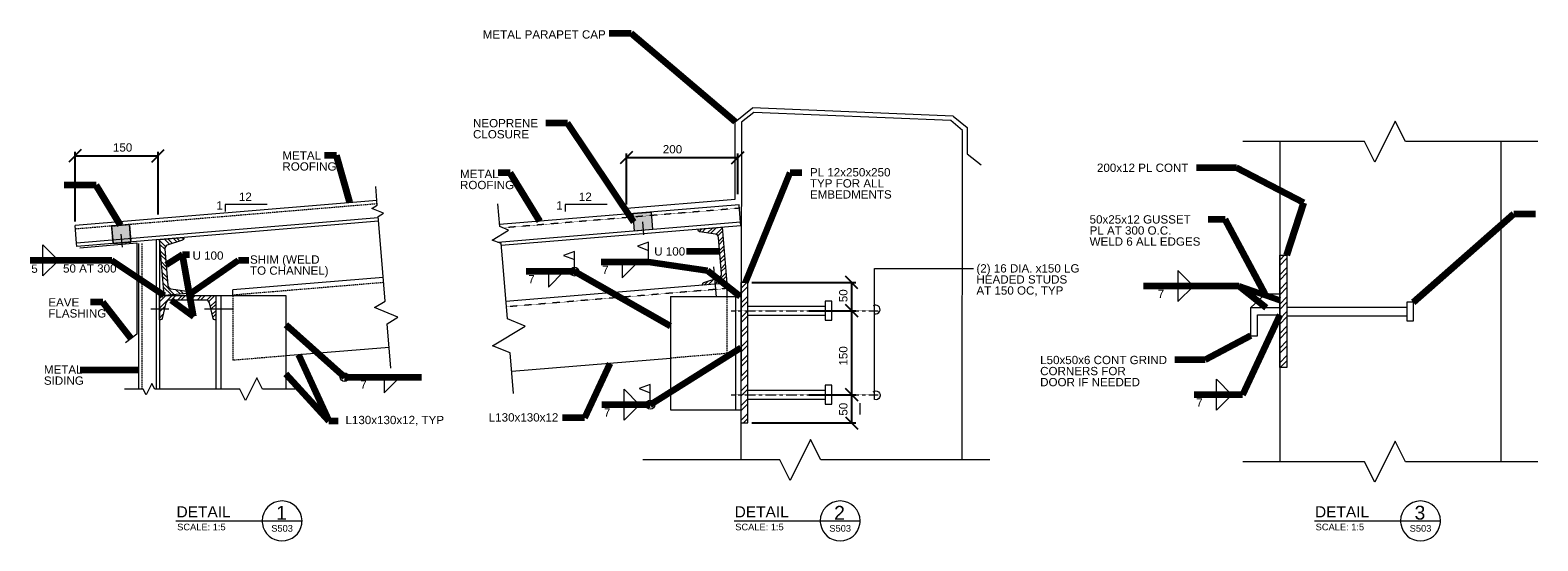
# Model space of a CAD drawing. Header units: millimetres. Extents: x -169224 to 703, y -306485 to 5405.
# Tile 5 of 7: x -4209 to -1484, y -2586 to -1663. Entities that reach past the tile are written whole.
import ezdxf

# ---------------------------------------------------------------- set-up
doc = ezdxf.new("R2010")
doc.units = ezdxf.units.MM
doc.header["$LTSCALE"] = 0.25
doc.header["$MEASUREMENT"] = 0
for name, pattern in [('CENTER', [2, 1.25, -0.25, 0.25, -0.25]), ('CENTER2', [1.125, 0.75, -0.125, 0.125, -0.125]), ('DGN3', [15.352176, 10.234784, -5.117392]), ('HIDDEN', [0.375, 0.25, -0.125]), ('HIDDEN2', [0.1875, 0.125, -0.0625])]:
    doc.linetypes.add(name, pattern=pattern)
doc.layers.get('Defpoints').update_dxf_attribs({"color": 5, "lineweight": 0})
for name, color, linetype, lineweight in [('G-ANN-TTLB', 7, 'Continuous', 0), ('G-ANNO-DIM', 1, 'Continuous', 0), ('G-ANNO-TEXT', 7, 'Continuous', 0), ('S-ANNO-CNTR', 1, 'CENTER2', 0), ('S-ANNO-DIMS', 2, 'Continuous', 0), ('S-DETL-CONC', 4, 'Continuous', 0), ('S-DETL-MBND', 1, 'Continuous', 0), ('S-DETL-MBND-HIDE', 1, 'HIDDEN2', 0), ('S-DETL-MBND2', 2, 'Continuous', 0), ('S-DETL-PATT', 1, 'Continuous', 0), ('S-DETL-STLS', 3, 'Continuous', 0), ('S-DETL-STLS5', 5, 'Continuous', 0), ('S-WALL-LOAD', 3, 'Continuous', 13)]:
    doc.layers.add(name, color=color, linetype=linetype, lineweight=lineweight)
doc.styles.add('1 10', font='arial.ttf', dxfattribs={"height": 30})
doc.styles.add('1 5', font='arial.ttf', dxfattribs={"height": 15})
doc.styles.get("Standard").update_dxf_attribs({"font": 'ARCHSTYL.shx', "width": 0.75, "height": 50.8})
doc.styles.add('Styleromans', font='romans.shx')
doc.styles.add('SUBTITLE 4.7625', font='romans.shx', dxfattribs={"width": 0.8, "height": 4762.5})
doc.dimstyles.new('1 5', dxfattribs={"dimtxt": 15, "dimasz": 22.5, "dimexe": 7.5, "dimexo": 7.5, "dimgap": 7.5, "dimtad": 1, "dimdec": 0, "dimlfac": 0.003281, "dimzin": 11, "dimdsep": 46, "dimlunit": 5, "dimtxsty": '1 5', "dimblk1": 'OBLIQUE', "dimblk2": 'OBLIQUE', "dimsah": 1, "dimcen": 0, "dimadec": 4, "dimazin": 3, "dimtfac": 1, "dimtdec": 0, "dimtix": 1, "dimtofl": 0, "dimtmove": 0, "dimatfit": 3, "dimfxl": 1, "dimtolj": 1, "dimtzin": 0, "dimarcsym": 0})
doc.dimstyles.get("Standard").update_dxf_attribs({"dimtxt": 3, "dimasz": 3, "dimexe": 1.58, "dimexo": 1.58, "dimgap": 1.58, "dimtad": 1, "dimzin": 3, "dimdsep": 46, "dimtxsty": 'Styleromans', "dimsah": 1, "dimcen": 0.09, "dimclrd": 256, "dimclre": 256, "dimclrt": 4, "dimazin": 0, "dimtfac": 1, "dimtmove": 0, "dimatfit": 3, "dimfxl": 1, "dimtolj": 1, "dimtzin": 0, "dimarcsym": 0})

# ---------------------------------------------------------------- blocks, each defined once
blk = doc.blocks.new('_Oblique')
at = {"color": 0, "linetype": 'ByBlock', "lineweight": -2}
blk.add_line((-0.5, -0.5), (0.5, 0.5), dxfattribs=at)
blk = doc.blocks.new('*D66')
at = {"layer": 'Defpoints', "color": 0, "linetype": 'Continuous', "lineweight": 0, "transparency": 16777216}
for p in [(-3978, -1890), (-4128, -2016.1), (-3978, -2003.4)]:
    blk.add_point(p, dxfattribs=at)
at = {"layer": 'G-ANNO-DIM', "color": 0, "linetype": 'Continuous', "lineweight": -2, "transparency": 16777216}
for p, q in [((-4128, -2008.6), (-4128, -1882.5)), ((-4128, -1890), (-3978, -1890)), ((-3978, -1995.9), (-3978, -1882.5))]:
    blk.add_line(p, q, dxfattribs=at)
at = {"layer": 'G-ANNO-DIM', "color": 0, "linetype": 'Continuous', "lineweight": -2, "transparency": 16777216, "xscale": 22.5, "yscale": 22.5, "zscale": 22.5, "rotation": 180}
blk.add_blockref('_Oblique', (-4128, -1890), dxfattribs=at)
at = {"layer": 'G-ANNO-DIM', "color": 0, "linetype": 'Continuous', "lineweight": -2, "transparency": 16777216, "xscale": 22.5, "yscale": 22.5, "zscale": 22.5}
blk.add_blockref('_Oblique', (-3978, -1890), dxfattribs=at)
at = {"layer": 'G-ANNO-DIM', "color": 0, "linetype": 'Continuous', "transparency": 16777216, "insert": (-4042.1, -1874.9), "char_height": 15, "attachment_point": 5, "style": '1 5'}
blk.add_mtext('\\A1;150', dxfattribs=at)
blk = doc.blocks.new('AnonymousCell5')
at = {"layer": 'G-ANNO-TEXT', "color": 7, "linetype": 'Continuous', "insert": (1008.5, 1063.3), "char_height": 15, "attachment_point": 1, "line_spacing_factor": 0.8, "style": '1 5'}
blk.add_mtext('NEOPRENE \\PCLOSURE', dxfattribs=at)
blk = doc.blocks.new('AnonymousCell6')
at = {"layer": 'G-ANNO-TEXT', "color": 7, "linetype": 'Continuous', "insert": (1336.1, 831.4), "char_height": 15, "attachment_point": 1, "line_spacing_factor": 0.8, "style": '1 5'}
blk.add_mtext('U 100', dxfattribs=at)
blk = doc.blocks.new('AnonymousCell7')
at = {"layer": 'G-ANNO-TEXT', "color": 7, "linetype": 'Continuous', "insert": (1617.6, 974.5), "char_height": 15, "attachment_point": 1, "line_spacing_factor": 0.8, "style": '1 5'}
blk.add_mtext('PL 12x250x250\\PTYP FOR ALL\\PEMBEDMENTS', dxfattribs=at)
blk = doc.blocks.new('*D67')
at = {"layer": 'Defpoints', "color": 0, "linetype": 'Continuous', "lineweight": 0, "transparency": 16777216}
for p in [(-2929.9, -1893.2), (-3131.4, -1985.5), (-2929.9, -1967)]:
    blk.add_point(p, dxfattribs=at)
at = {"layer": 'G-ANNO-DIM', "color": 0, "linetype": 'Continuous', "lineweight": -2, "transparency": 16777216}
for p, q in [((-3131.4, -1978), (-3131.4, -1885.7)), ((-3131.4, -1893.2), (-2929.9, -1893.2)), ((-2929.9, -1959.5), (-2929.9, -1885.7))]:
    blk.add_line(p, q, dxfattribs=at)
at = {"layer": 'G-ANNO-DIM', "color": 0, "linetype": 'Continuous', "lineweight": -2, "transparency": 16777216, "xscale": 22.5, "yscale": 22.5, "zscale": 22.5, "rotation": 180}
blk.add_blockref('_Oblique', (-3131.4, -1893.2), dxfattribs=at)
at = {"layer": 'G-ANNO-DIM', "color": 0, "linetype": 'Continuous', "lineweight": -2, "transparency": 16777216, "xscale": 22.5, "yscale": 22.5, "zscale": 22.5}
blk.add_blockref('_Oblique', (-2929.9, -1893.2), dxfattribs=at)
at = {"layer": 'G-ANNO-DIM', "color": 0, "linetype": 'Continuous', "transparency": 16777216, "insert": (-3048, -1878.1), "char_height": 15, "attachment_point": 5, "style": '1 5'}
blk.add_mtext('\\A1;200', dxfattribs=at)
blk = doc.blocks.new('AnonymousCell8')
at = {"layer": 'G-ANNO-TEXT', "color": 7, "linetype": 'Continuous', "insert": (2136.5, 982.7), "char_height": 15, "attachment_point": 1, "line_spacing_factor": 0.8, "style": '1 5'}
blk.add_mtext('200x12 PL CONT', dxfattribs=at)
blk = doc.blocks.new('*D68')
at = {"layer": 'Defpoints', "color": 0, "linetype": 'Continuous', "lineweight": 0, "transparency": 16777216}
for p in [(-2911.8, -2119), (-2723.9, -2119), (-2808.9, -2170)]:
    blk.add_point(p, dxfattribs=at)
at = {"layer": 'G-ANNO-DIM', "color": 0, "linetype": 'Continuous', "lineweight": -2, "transparency": 16777216}
for p, q in [((-2904.3, -2119), (-2716.4, -2119)), ((-2723.9, -2170), (-2723.9, -2119)), ((-2801.4, -2170), (-2716.4, -2170))]:
    blk.add_line(p, q, dxfattribs=at)
at = {"layer": 'G-ANNO-DIM', "color": 0, "linetype": 'Continuous', "lineweight": -2, "transparency": 16777216, "xscale": 22.5, "yscale": 22.5, "zscale": 22.5}
for p, rotation in [((-2723.9, -2119), 90), ((-2723.9, -2170), 270)]:
    blk.add_blockref('_Oblique', p, dxfattribs=dict(at, rotation=rotation))
at = {"layer": 'G-ANNO-DIM', "color": 0, "linetype": 'Continuous', "transparency": 16777216, "insert": (-2739.1, -2143), "char_height": 15, "attachment_point": 5, "rotation": 90, "style": '1 5'}
blk.add_mtext('\\A1;50', dxfattribs=at)
blk = doc.blocks.new('*D69')
at = {"layer": 'Defpoints', "color": 0, "linetype": 'Continuous', "lineweight": 0, "transparency": 16777216}
for p in [(-2808.9, -2170), (-2723.9, -2170), (-2808.9, -2322)]:
    blk.add_point(p, dxfattribs=at)
at = {"layer": 'G-ANNO-DIM', "color": 0, "linetype": 'Continuous', "lineweight": -2, "transparency": 16777216}
for p, q in [((-2801.4, -2170), (-2716.4, -2170)), ((-2723.9, -2322), (-2723.9, -2170)), ((-2801.4, -2322), (-2716.4, -2322))]:
    blk.add_line(p, q, dxfattribs=at)
at = {"layer": 'G-ANNO-DIM', "color": 0, "linetype": 'Continuous', "lineweight": -2, "transparency": 16777216, "xscale": 22.5, "yscale": 22.5, "zscale": 22.5}
for p, rotation in [((-2723.9, -2170), 90), ((-2723.9, -2322), 270)]:
    blk.add_blockref('_Oblique', p, dxfattribs=dict(at, rotation=rotation))
at = {"layer": 'G-ANNO-DIM', "color": 0, "linetype": 'Continuous', "transparency": 16777216, "insert": (-2739.1, -2251.8), "char_height": 15, "attachment_point": 5, "rotation": 90, "style": '1 5'}
blk.add_mtext('\\A1;150', dxfattribs=at)
blk = doc.blocks.new('*D70')
at = {"layer": 'Defpoints', "color": 0, "linetype": 'Continuous', "lineweight": 0, "transparency": 16777216}
for p in [(-2808.9, -2322), (-2723.9, -2322), (-2911.8, -2373)]:
    blk.add_point(p, dxfattribs=at)
at = {"layer": 'G-ANNO-DIM', "color": 0, "linetype": 'Continuous', "lineweight": -2, "transparency": 16777216}
for p, q in [((-2801.4, -2322), (-2716.4, -2322)), ((-2723.9, -2373), (-2723.9, -2322)), ((-2904.3, -2373), (-2716.4, -2373))]:
    blk.add_line(p, q, dxfattribs=at)
at = {"layer": 'G-ANNO-DIM', "color": 0, "linetype": 'Continuous', "lineweight": -2, "transparency": 16777216, "xscale": 22.5, "yscale": 22.5, "zscale": 22.5}
for p, rotation in [((-2723.9, -2322), 90), ((-2723.9, -2373), 270)]:
    blk.add_blockref('_Oblique', p, dxfattribs=dict(at, rotation=rotation))
at = {"layer": 'G-ANNO-DIM', "color": 0, "linetype": 'Continuous', "transparency": 16777216, "insert": (-2739.1, -2348.2), "char_height": 15, "attachment_point": 5, "rotation": 90, "style": '1 5'}
blk.add_mtext('\\A1;50', dxfattribs=at)
blk = doc.blocks.new('AnonymousCell9')
at = {"layer": 'G-ANNO-TEXT', "color": 7, "linetype": 'Continuous', "insert": (1036.9, 531.2), "char_height": 15, "attachment_point": 1, "line_spacing_factor": 0.8, "style": '1 5'}
blk.add_mtext('L130x130x12', dxfattribs=at)
blk = doc.blocks.new('AnonymousCell10')
at = {"layer": 'G-ANNO-TEXT', "color": 7, "linetype": 'Continuous', "insert": (777.9, 526.5), "char_height": 15, "attachment_point": 1, "line_spacing_factor": 0.8, "style": '1 5'}
blk.add_mtext('L130x130x12, TYP', dxfattribs=at)
blk = doc.blocks.new('AnonymousCell12')
at = {"layer": 'G-ANNO-TEXT', "color": 7, "linetype": 'Continuous', "insert": (2123.2, 889.3), "char_height": 15, "attachment_point": 1, "line_spacing_factor": 0.8, "style": '1 5'}
blk.add_mtext('50x25x12 GUSSET\\PPL AT 300 O.C.\\PWELD 6 ALL EDGES', dxfattribs=at)
blk = doc.blocks.new('AnonymousCell13')
at = {"layer": 'G-ANNO-TEXT', "color": 7, "linetype": 'Continuous', "insert": (2033.8, 635), "char_height": 15, "attachment_point": 1, "line_spacing_factor": 0.8, "style": '1 5'}
blk.add_mtext('L50x50x6 CONT GRIND\\PCORNERS FOR\\PDOOR IF NEEDED', dxfattribs=at)
blk = doc.blocks.new('AnonymousCell14')
at = {"layer": 'S-DETL-STLS', "flags": 128}
blk.add_lwpolyline([(-324, -91.2), (-120.8, -74.3), (-120.8, 65.8)], dxfattribs=at)
at = {"layer": 'S-WALL-LOAD'}
for p, q in [((-120.8, 65.8), (-89.5, 91.2)), ((273.3, 75.7), (-89.5, 91.2)), ((273.3, 75.7), (298.6, 55.6)), ((298.6, 55.6), (298.6, 7.7)), ((298.6, 7.7), (324, -12.3))]:
    blk.add_line(p, q, dxfattribs=at)
blk = doc.blocks.new('AnonymousCell15')
at = {"layer": 'G-ANNO-TEXT', "color": 7, "linetype": 'Continuous', "insert": (1026.1, 1223.8), "char_height": 15, "attachment_point": 1, "line_spacing_factor": 0.8, "style": '1 5'}
blk.add_mtext('METAL PARAPET CAP', dxfattribs=at)

msp = doc.modelspace()

# ---------------------------------------------------------------- hatches: boundary and pattern name
at = {"layer": 'S-DETL-PATT', "linetype": 'Continuous'}
for points in [[(-4061.9, -2016.8), (-4029.7, -2014.1), (-4027.1, -2045.8), (-4059.3, -2048.4)], [(-3119, -1994.3), (-3086.8, -1991.6), (-3084.1, -2023.2), (-3116.4, -2025.9)]]:
    msp.add_hatch(color=256, dxfattribs=at).paths.add_polyline_path(points)
h = msp.add_hatch(dxfattribs=at)
h.set_pattern_fill('DGN_STEEL7', color=256, scale=10000, angle=-90, style=0, pattern_type=2)
h.set_pattern_definition([(315, (11863.242, -6309.13), (8.838835, 8.838835), []), (315, (11869.492, -6309.13), (8.838835, 8.838835), []), (315, (11863.242, -6309.13), (8.838835, 8.838835), []), (315, (11869.492, -6309.13), (8.838835, 8.838835), [])])
edge = h.paths.add_edge_path()
edge.add_line((-3923.4, -2139.1), (-3966.9, -2142.7))
edge.add_line((-3966.9, -2142.7), (-3975.4, -2041.4))
edge.add_line((-3975.4, -2041.4), (-3931.8, -2037.8))
edge.add_line((-3931.8, -2037.8), (-3931.7, -2039.3))
edge.add_arc((-3934.8, -2039.6), 3.17, -431.456, -355.2513, ccw=False)
edge.add_line((-3933.8, -2042.6), (-3961.5, -2051.8))
edge.add_arc((-3959.4, -2057.9), 6.35, 108.544, 184.7487)
edge.add_line((-3965.8, -2058.4), (-3960.3, -2124.4))
edge.add_arc((-3954, -2123.9), 6.35, 184.7487, 260.9535)
edge.add_line((-3955, -2130.2), (-3926.2, -2134.7))
edge.add_arc((-3926.7, -2137.9), 3.18, -355.2513, -279.0465, ccw=False)
edge.add_line((-3923.5, -2137.6), (-3923.4, -2139.1))
h = msp.add_hatch(dxfattribs=at)
h.set_pattern_fill('DGN_STEEL11', color=256, scale=10000, style=0, pattern_type=2)
h.set_pattern_definition([(45, (11898.142, -6368.64), (-8.838835, 8.838835), []), (45, (11898.142, -6362.39), (-8.838835, 8.838835), []), (45, (11898.142, -6368.64), (-8.838835, 8.838835), []), (45, (11898.142, -6362.39), (-8.838835, 8.838835), [])])
edge = h.paths.add_edge_path()
edge.add_line((-2959.4, -2103.4), (-2964.9, -2037.4))
edge.add_arc((-2971.2, -2037.9), 6.35, 4.7487, 80.9535)
edge.add_line((-2970.2, -2031.7), (-2999, -2027.1))
edge.add_arc((-2998.5, -2023.9), 3.17, 184.7487, 260.9535, ccw=False)
edge.add_line((-3001.6, -2024.2), (-3001.8, -2022.7))
edge.add_line((-3001.8, -2022.7), (-2958.2, -2019.1))
edge.add_line((-2958.2, -2019.1), (-2949.8, -2120.4))
edge.add_line((-2949.8, -2120.4), (-2993.4, -2124))
edge.add_line((-2993.4, -2124), (-2993.5, -2122.5))
edge.add_arc((-2990.3, -2122.2), 3.17, 108.544, 184.7487, ccw=False)
edge.add_line((-2991.3, -2119.2), (-2963.7, -2110))
edge.add_arc((-2965.7, -2103.9), 6.35, 288.544, 364.7487)
h = msp.add_hatch(dxfattribs=at)
h.set_pattern_fill('DGN_STEEL8', color=256, scale=15000, style=0, pattern_type=2)
h.set_pattern_definition([(45, (-4373.18, -2999.589), (-13.25825, 13.25825), []), (45, (-4373.18, -2990.214), (-13.25825, 13.25825), []), (45, (-4373.18, -2999.589), (-13.25825, 13.25825), []), (45, (-4373.18, -2990.214), (-13.25825, 13.25825), [])])
h.paths.add_polyline_path([(-1950.2, -2069.9), (-1937.2, -2069.9), (-1937.2, -2272.9), (-1950.2, -2272.9)])
h = msp.add_hatch(dxfattribs=at)
h.set_pattern_fill('DGN_STEEL10', color=256, scale=15000, style=0, pattern_type=2)
h.set_pattern_definition([(45, (-2418.258, -1208.63), (-13.25825, 13.25825), []), (45, (-2418.258, -1199.255), (-13.25825, 13.25825), []), (45, (-2418.258, -1208.63), (-13.25825, 13.25825), []), (45, (-2418.258, -1199.255), (-13.25825, 13.25825), [])])
h.paths.add_polyline_path([(-2924.5, -2373), (-2911.8, -2373), (-2911.8, -2119), (-2924.5, -2119)])
h = msp.add_hatch(dxfattribs=at)
h.set_pattern_fill('DGN_STEEL9', color=256, scale=10000, style=0, pattern_type=2)
h.set_pattern_definition([(45, (11863.222, -6309.13), (-8.838835, 8.838835), []), (45, (11863.222, -6302.88), (-8.838835, 8.838835), []), (45, (11863.222, -6309.13), (-8.838835, 8.838835), []), (45, (11863.222, -6302.88), (-8.838835, 8.838835), [])])
edge = h.paths.add_edge_path()
edge.add_arc((-3957.7, -2157.2), 6.35, 90, 166.2047)
edge.add_line((-3963.9, -2155.7), (-3970.8, -2184))
edge.add_arc((-3973.9, -2183.2), 3.18, 270, 346.2047, ccw=False)
edge.add_line((-3973.9, -2186.4), (-3975.4, -2186.4))
edge.add_line((-3975.4, -2186.4), (-3975.4, -2142.7))
edge.add_line((-3975.4, -2142.7), (-3873.8, -2142.7))
edge.add_line((-3873.8, -2142.7), (-3873.8, -2186.4))
edge.add_line((-3873.8, -2186.4), (-3875.3, -2186.4))
edge.add_arc((-3875.3, -2183.2), 3.18, 193.7953, 270, ccw=False)
edge.add_line((-3878.3, -2184), (-3885.3, -2155.7))
edge.add_arc((-3891.5, -2157.2), 6.35, 13.7953, 90)
edge.add_line((-3891.5, -2150.9), (-3957.7, -2150.9))

# ---------------------------------------------------------------- linework, layer by layer
at = {"layer": 'G-ANN-TTLB', "color": 7, "linetype": 'Continuous', "lineweight": 13}
for p, q in [((-3945.7, -2550.2), (-3717.7, -2550.2)), ((-2936.7, -2550.2), (-2708.8, -2550.2)), ((-1887.5, -2550.2), (-1659.5, -2550.2))]:
    msp.add_line(p, q, dxfattribs=at)
at = {"layer": 'G-ANN-TTLB', "color": 7, "linetype": 'Continuous', "lineweight": 0}
for centre, start, end in [((-3753.8, -2550.2), 0, 180), ((-2744.8, -2550.2), 0, 180), ((-1695.6, -2550.2), 0, 180), ((-3753.8, -2550.2), 180, 188.8692), ((-3753.8, -2550.2), 188.8692, 350.5695), ((-3753.8, -2550.2), 350.5695, 0), ((-2744.8, -2550.2), 180, 188.8692), ((-2744.8, -2550.2), 188.8692, 350.5695), ((-2744.8, -2550.2), 350.5695, 0), ((-1695.6, -2550.2), 180, 188.8692), ((-1695.6, -2550.2), 188.8692, 350.5695), ((-1695.6, -2550.2), 350.5695, 0)]:
    msp.add_arc(centre, 36.1, start, end, dxfattribs=at)
at = {"layer": 'G-ANNO-TEXT', "linetype": 'Continuous'}
for p, q in [((-4186.3, -2079.2), (-4186.3, -2051.2)), ((-4186.3, -2051.2), (-4158.3, -2079.2)), ((-3225, -2062.7), (-3245, -2070.2)), ((-3245, -2070.2), (-3225, -2077.7)), ((-3225, -2099.3), (-3225, -2062.7)), ((-3091.4, -2045.9), (-3111.4, -2053.4)), ((-3111.4, -2053.4), (-3091.4, -2060.9)), ((-3091.4, -2082.5), (-3091.4, -2045.9)), ((-4186.3, -2107.1), (-4186.3, -2079.2)), ((-4186.3, -2107.1), (-4158.3, -2079.2)), ((-3138.7, -2082.5), (-3138.7, -2110.5)), ((-3138.7, -2110.5), (-3110.8, -2082.5)), ((-2106.3, -2125.5), (-2134.3, -2097.5)), ((-2134.3, -2097.5), (-2134.3, -2153.5)), ((-3272.4, -2099.3), (-3272.4, -2127.3)), ((-3272.4, -2127.3), (-3244.4, -2099.3)), ((-2134.3, -2153.5), (-2106.3, -2125.5)), ((-3569.1, -2290.3), (-3569.1, -2318.3)), ((-3569.1, -2318.3), (-3541.1, -2290.3)), ((-3135.5, -2368.1), (-3135.5, -2312.1)), ((-3135.5, -2312.1), (-3107.5, -2340.1)), ((-3088.1, -2303.5), (-3108.1, -2311)), ((-3108.1, -2311), (-3088.1, -2318.5)), ((-3088.1, -2340.1), (-3088.1, -2303.5)), ((-2064.7, -2350.1), (-2064.7, -2294.1)), ((-2064.7, -2294.1), (-2036.7, -2322.1)), ((-3107.5, -2340.1), (-3135.5, -2368.1)), ((-2036.7, -2322.1), (-2064.7, -2350.1))]:
    msp.add_line(p, q, dxfattribs=at)
at = {"layer": 'G-ANNO-TEXT', "color": 1, "linetype": 'DGN3'}
for p, q in [((-2949.8, -2144.4), (-2949.8, -2247.4)), ((-2949.8, -2247.4), (-3051.5, -2255.9))]:
    msp.add_line(p, q, dxfattribs=at)
at = {"layer": 'G-ANNO-TEXT', "color": 7, "linetype": 'Continuous', "lineweight": 0}
msp.add_line((-3051.5, -2349.2), (-2924.5, -2349.2), dxfattribs=at)
at = {"layer": 'G-ANNO-TEXT', "linetype": 'Continuous'}
for centre in [(-3225, -2099.3), (-3641, -2290.3), (-3088.1, -2340.1)]:
    msp.add_circle(centre, 8, dxfattribs=at)
at = {"layer": 'S-ANNO-CNTR', "linetype": 'CENTER'}
for p, q in [((-2941.7, -2170), (-2676.2, -2170)), ((-2941.7, -2322), (-2676.2, -2322))]:
    msp.add_line(p, q, dxfattribs=at)
at = {"layer": 'S-ANNO-DIMS'}
msp.add_line((-3091.4, -2082.5), (-3091.4, -2045.9), dxfattribs=at)
at = {"layer": 'S-ANNO-DIMS', "color": 2}
msp.add_line((-2708.9, -2358), (-2708.9, -2337), dxfattribs=at)
at = {"layer": 'S-ANNO-DIMS', "flags": 128}
for points in [[(-3780.8, -1977.7), (-3856.8, -1977.7), (-3856.8, -1990.8)], [(-3166.2, -1977.7), (-3242.2, -1977.7), (-3242.2, -1990.8)], [(-3225, -2062.7), (-3245, -2070.2), (-3225, -2077.7), (-3225, -2062.7)], [(-3091.4, -2045.9), (-3111.4, -2053.4), (-3091.4, -2060.9), (-3091.4, -2045.9)], [(-3138.7, -2082.5), (-3138.7, -2110.5), (-3110.8, -2082.5)], [(-3088.1, -2303.5), (-3108.1, -2311), (-3088.1, -2318.5), (-3088.1, -2303.5)]]:
    msp.add_lwpolyline(points, dxfattribs=at)
msp.add_lwpolyline([(-2685.3, -2316.5, -1.5522), (-2682.5, -2330.9), (-2682.5, -2093.6), (-2503.6, -2093.6)], format="xyb", dxfattribs=at)
at = {"layer": 'S-ANNO-DIMS'}
msp.add_arc((-2680.7, -2167.8), 8, 256.5795, 125.4134, dxfattribs=at)
at = {"layer": 'S-DETL-CONC'}
for p, q in [((-1950.2, -1864.1), (-1950.2, -2443.1)), ((-1550.2, -1864.1), (-1550.2, -2443.1))]:
    msp.add_line(p, q, dxfattribs=at)
at = {"layer": 'S-DETL-CONC', "flags": 128}
for points in [[(-2524.5, -2440), (-2523.4, -1844.2), (-2545, -1826.2), (-2900.7, -1811.3), (-2923, -1829.3), (-2923, -1829.3), (-2923, -1829.3), (-2923, -1829.3), (-2923, -1829.3), (-2924.5, -2440)], [(-1483.5, -1864.1), (-1722.7, -1864.1), (-1741.2, -1827), (-1778.2, -1901.1), (-1796.7, -1864.1), (-2016.9, -1864.1)], [(-2474.5, -2440), (-2780, -2440), (-2798.5, -2403), (-2835.5, -2477.1), (-2854.1, -2440), (-3101.5, -2440)], [(-1483.5, -2443.1), (-1722.7, -2443.1), (-1741.2, -2406.1), (-1778.2, -2480.1), (-1796.7, -2443.1), (-2016.9, -2443.1)]]:
    msp.add_lwpolyline(points, dxfattribs=at)
at = {"layer": 'S-DETL-MBND', "flags": 128}
msp.add_lwpolyline([(-1950.2, -2140), (-1976.4, -2140), (-2003.2, -2165), (-2003.2, -2165)], dxfattribs=at)
at = {"layer": 'S-DETL-MBND-HIDE', "color": 1, "linetype": 'DGN3'}
for p, q in [((-3582, -1976.8), (-4127.5, -2022.4)), ((-4007.1, -2048.6), (-4007.1, -2311.9)), ((-3570.1, -2119.2), (-3842.7, -2141.9)), ((-3842.7, -2142.7), (-3842.7, -2259.8)), ((-3746.8, -2251.8), (-3842.7, -2259.8))]:
    msp.add_line(p, q, dxfattribs=at)
at = {"layer": 'S-DETL-MBND-HIDE', "color": 1, "linetype": 'HIDDEN'}
for p, q in [((-2927.1, -1984.7), (-3354.8, -2020.3)), ((-2949.8, -2129.9), (-3348.4, -2163.1))]:
    msp.add_line(p, q, dxfattribs=at)
at = {"layer": 'S-DETL-MBND2'}
for p, q in [((-3582.5, -1970.5), (-4128, -2016.1)), ((-2927.6, -1978.3), (-3360.7, -2014.4)), ((-2925, -2010), (-2927.6, -1978.3)), ((-4125.4, -2047.7), (-4128, -2016.1)), ((-4013.5, -2048.6), (-4013.5, -2311.9)), ((-3570.9, -2109.7), (-3842.7, -2132.3)), ((-2949.8, -2120.4), (-3349.1, -2153.6)), ((-2949.8, -2120.4), (-2949.8, -2144.4)), ((-3864.2, -2142.7), (-3746.8, -2142.7)), ((-3842.7, -2142.7), (-3842.7, -2132.3)), ((-3746.8, -2142.7), (-3746.8, -2311.9)), ((-3051.5, -2144.4), (-2934, -2144.4)), ((-3051.5, -2144.4), (-3051.5, -2349.2)), ((-2911.8, -2162), (-2771.8, -2162)), ((-2911.8, -2178), (-2771.8, -2178)), ((-1937.2, -2163.4), (-1720.2, -2163.4)), ((-1937.2, -2179.4), (-1720.2, -2179.4)), ((-3560.4, -2236.3), (-3746.8, -2251.8)), ((-3051.5, -2256.3), (-3338.6, -2280.2)), ((-2911.8, -2314), (-2771.8, -2314)), ((-2911.8, -2330), (-2771.8, -2330))]:
    msp.add_line(p, q, dxfattribs=at)
at = {"layer": 'S-DETL-MBND2', "flags": 128}
for points in [[(-3557.3, -2273.7), (-3563.9, -2193.5), (-3544.3, -2181.5), (-3587, -2164.4), (-3567.4, -2152.5), (-3574.1, -2071.4)], [(-3335.3, -2320.1), (-3341.4, -2246.5), (-3373.4, -2233.7), (-3314.5, -2197.8), (-3346.5, -2185), (-3354.4, -2090.3)], [(-2759.8, -2153), (-2771.8, -2153), (-2771.8, -2187), (-2759.8, -2187), (-2759.8, -2153)], [(-1708.2, -2154.4), (-1720.2, -2154.4), (-1720.2, -2188.4), (-1708.2, -2188.4), (-1708.2, -2154.4)], [(-2759.8, -2305), (-2771.8, -2305), (-2771.8, -2339), (-2759.8, -2339), (-2759.8, -2305)]]:
    msp.add_lwpolyline(points, dxfattribs=at)
at = {"layer": 'S-DETL-PATT', "linetype": 'DGN3', "flags": 128}
msp.add_lwpolyline([(-4061.9, -2016.8), (-4029.7, -2014.1), (-4027.1, -2045.8), (-4059.3, -2048.4), (-4061.9, -2016.8)], dxfattribs=at)
at = {"layer": 'S-DETL-PATT', "flags": 128}
msp.add_lwpolyline([(-3119, -1994.3), (-3086.8, -1991.6), (-3084.1, -2023.2), (-3116.4, -2025.9), (-3119, -1994.3)], dxfattribs=at)
at = {"layer": 'S-DETL-STLS'}
for p, q in [((-3579.9, -2002.1), (-4125.4, -2047.7)), ((-3579.4, -2008.4), (-4124.8, -2054.1)), ((-2925, -2010), (-3363.5, -2046.5)), ((-2924.5, -2016.3), (-3357.6, -2052.4)), ((-2924.5, -2016.3), (-2925, -2010)), ((-3981.7, -2042), (-3981.7, -2311.9)), ((-3975.4, -2041.4), (-3975.4, -2311.9)), ((-4124.8, -2054.1), (-4125.4, -2047.7)), ((-3873.8, -2142.7), (-3873.8, -2311.9)), ((-3873.8, -2142.7), (-3864.2, -2142.7)), ((-3864.3, -2142.7), (-3864.3, -2311.9)), ((-2934, -2144.4), (-2924.5, -2144.4)), ((-2934, -2144.4), (-2934, -2349.2))]:
    msp.add_line(p, q, dxfattribs=at)
at = {"layer": 'S-DETL-STLS', "flags": 128}
for points in [[(-3574.1, -2071.4), (-3580.1, -1999.7), (-3570.3, -1993.7), (-3591.6, -1985.2), (-3581.8, -1979.2), (-3584.6, -1945.6)], [(-3354.4, -2090.3), (-3357.9, -2048.8), (-3373.9, -2042.4), (-3344.4, -2024.4), (-3360.4, -2018), (-3363.9, -1976.5)], [(-4061.9, -2016.8), (-4059.3, -2048.4), (-4027.1, -2045.8), (-4029.7, -2014.1), (-4061.9, -2016.8)], [(-3119, -1994.3), (-3086.8, -1991.6), (-3084.1, -2023.2), (-3116.4, -2025.9), (-3119, -1994.3)], [(-4119.3, -2056.2), (-4016.6, -2047.5), (-4016.6, -2212.6), (-4037.1, -2228.4)], [(-1950.2, -2069.9), (-1937.2, -2069.9), (-1937.2, -2272.9), (-1950.2, -2272.9), (-1950.2, -2069.9)], [(-2924.5, -2373), (-2911.8, -2373), (-2911.8, -2119), (-2924.5, -2119), (-2924.5, -2373)], [(-1950.2, -2165), (-2003.2, -2165), (-2003.2, -2215.8), (-1990.5, -2215.8), (-1990.5, -2177.7), (-1950.2, -2177.7)], [(-3898.8, -2311.9), (-3984.1, -2311.9), (-3989.3, -2301.6), (-3999.6, -2322.1), (-4004.7, -2311.9), (-4038.5, -2311.9)], [(-3721.8, -2311.9), (-3789.3, -2311.9), (-3799.6, -2291.3), (-3820.1, -2332.4), (-3830.4, -2311.9), (-3898.8, -2311.9)]]:
    msp.add_lwpolyline(points, dxfattribs=at)
for points in [[(-3923.4, -2139.1), (-3967, -2142.7), (-3975.4, -2041.4), (-3931.8, -2037.8), (-3931.7, -2039.3), (-3931.7, -2039.3, -0.345327), (-3933.8, -2042.6), (-3961.5, -2051.8), (-3961.5, -2051.8, 0.345327), (-3965.8, -2058.4), (-3960.3, -2124.4), (-3960.3, -2124.4, 0.345327), (-3955, -2130.2), (-3926.2, -2134.7), (-3926.2, -2134.7, -0.345327), (-3923.5, -2137.6), (-3923.4, -2139.1)], [(-2959.4, -2103.4), (-2964.9, -2037.4), (-2964.9, -2037.4, 0.345327), (-2970.2, -2031.7), (-2999, -2027.1), (-2999, -2027.1, -0.345327), (-3001.6, -2024.2), (-3001.8, -2022.7), (-2958.2, -2019.1), (-2949.8, -2120.4), (-2993.4, -2124), (-2993.5, -2122.5), (-2993.5, -2122.5, -0.345327), (-2991.3, -2119.2), (-2963.7, -2110), (-2963.7, -2110, 0.345327), (-2959.4, -2103.4)], [(-3957.7, -2150.9, 0.345327), (-3963.9, -2155.7), (-3970.8, -2184), (-3970.8, -2184, -0.345327), (-3973.9, -2186.4), (-3975.4, -2186.4), (-3975.4, -2142.7), (-3873.8, -2142.7), (-3873.8, -2186.4), (-3875.3, -2186.4), (-3875.3, -2186.4, -0.345327), (-3878.3, -2184), (-3885.3, -2155.7), (-3885.3, -2155.7, 0.345327), (-3891.5, -2150.9), (-3957.7, -2150.9)]]:
    msp.add_lwpolyline(points, format="xyb", dxfattribs=at)
at = {"layer": 'S-DETL-STLS5'}
for p, q in [((-3102.3, -2009.1), (-3100.3, -2032.7)), ((-4045.2, -2031.6), (-4043.2, -2055.2)), ((-2974, -2090.8), (-2969, -2145.2)), ((-3991.1, -2166.6), (-3958.6, -2166.6)), ((-3894.1, -2166.6), (-3841.8, -2166.6))]:
    msp.add_line(p, q, dxfattribs=at)

# ---------------------------------------------------------------- block references
at = {"color": 7, "linetype": 'Continuous', "lineweight": 0}
for name, p in [('AnonymousCell15', (-4417.1, -2886.7)), ('AnonymousCell5', (-4417.1, -2886.7)), ('AnonymousCell14', (-2813.7, -1894.2)), ('AnonymousCell8', (-4417.1, -2886.7)), ('AnonymousCell7', (-4417.1, -2886.7)), ('AnonymousCell12', (-4417.1, -2886.7)), ('AnonymousCell6', (-4417.1, -2886.7)), ('AnonymousCell13', (-4417.1, -2886.7)), ('AnonymousCell10', (-4417.1, -2886.7)), ('AnonymousCell9', (-4417.1, -2886.7))]:
    msp.add_blockref(name, p, dxfattribs=at)

# ---------------------------------------------------------------- texts
at = {"layer": 'G-ANN-TTLB', "color": 7, "linetype": 'Continuous', "lineweight": 13, "char_height": 20, "attachment_point": 7, "style": 'SUBTITLE 4.7625'}
for insert in [(-3944.6, -2543.8), (-2935.6, -2543.8), (-1886.4, -2543.8)]:
    msp.add_mtext('{\\fArial|b0|i0|c0|p34;\\W1;DETAIL}', dxfattribs=dict(at, insert=insert))
at = {"layer": 'G-ANN-TTLB', "color": 7, "linetype": 'Continuous', "lineweight": 0, "style": '1 10'}
for s, insert, char_height, attachment_point in [('1', (-3754.9, -2535.5), 25, 5), ('2', (-2746, -2535.5), 25, 5), ('3', (-1696.7, -2535.5), 25, 5), ('S503', (-3753.8, -2569.9), 12, 8), ('S503', (-2744.8, -2569.9), 12, 8), ('S503', (-1695.6, -2569.9), 12, 8)]:
    msp.add_mtext(s, dxfattribs=dict(at, insert=insert, char_height=char_height, attachment_point=attachment_point))
at = {"layer": 'G-ANN-TTLB', "color": 7, "linetype": 'Continuous', "lineweight": 0, "char_height": 12, "attachment_point": 8}
for insert in [(-3899.6, -2567.4), (-2890.7, -2567.4), (-1841.4, -2567.4)]:
    msp.add_mtext('{\\fArial|b0|i0|c0|p34;\\W1;SCALE: 1:5}', dxfattribs=dict(at, insert=insert))
at = {"layer": 'G-ANNO-DIM', "color": 7, "linetype": 'Continuous', "insert": (-2498.5, -2086), "char_height": 15, "attachment_point": 1, "line_spacing_factor": 0.8, "style": '1 5'}
msp.add_mtext('(2) 16 DIA. x150 LG\\PHEADED STUDS\\PAT 150 OC, TYP', dxfattribs=at)
at = {"layer": 'G-ANNO-TEXT', "color": 7, "linetype": 'Continuous', "char_height": 15, "attachment_point": 1, "line_spacing_factor": 0.8, "style": '1 5'}
for s, insert in [('METAL \\PROOFING', (-3753.2, -1881.7)), ('METAL \\PROOFING', (-3432.1, -1915.2)), ('12', (-3831.8, -1956.4)), ('12', (-3217.2, -1956.4)), ('1', (-3872.7, -1972.1)), ('1', (-3258.1, -1972.1)), ('U 100', (-3915.7, -2062.8)), ('SHIM (WELD\\PTO CHANNEL)', (-3811.8, -2070)), ('5', (-4207.2, -2086.5)), ('50 AT 300', (-4149.8, -2086.1)), ('7', (-3175.1, -2088.7)), ('7', (-3308.7, -2105.5)), ('EAVE\\PFLASHING', (-4176.4, -2147.4)), ('7', (-2170.7, -2132.1)), ('METAL \\PSIDING', (-4184.4, -2269)), ('7', (-3612.4, -2296.2)), ('7', (-2101.1, -2328.7)), ('7', (-3171.9, -2346.7))]:
    msp.add_mtext(s, dxfattribs=dict(at, insert=insert))

# ---------------------------------------------------------------- dimensions: what is measured, and where the dimension line sits
at = {"layer": 'G-ANNO-DIM', "linetype": 'Continuous'}
dim = msp.add_linear_dim(base=(-3978, -1890), p1=(-4128, -2016.1), p2=(-3978, -2003.4), dimstyle='1 5', override={"dimscale": 1, "dimtxt": 15, "dimasz": 22.5, "dimexe": 7.5, "dimexo": 7.5, "dimgap": 7.5, "dimtad": 1, "dimtih": 0, "dimtoh": 0, "dimlfac": 1, "dimblk1": 'Oblique', "dimblk2": 'Oblique', "dimsah": 1, "dimcen": 0, "dimse1": 0, "dimse2": 0, "dimtol": 0, "dimtfac": 1, "dimtix": 1, "dimtofl": 0, "dimatfit": 3, "dimfrac": 2}, dxfattribs=at)
dim.commit()
dim.dimension.update_dxf_attribs({"geometry": '*D66', "text_midpoint": (-4042.1, -1890), "dimtype": 160})
dim = msp.add_linear_dim(base=(-2929.9, -1893.2), p1=(-3131.4, -1985.5), p2=(-2929.9, -1967), text='200', dimstyle='1 5', override={"dimscale": 1, "dimtxt": 15, "dimasz": 22.5, "dimexe": 7.5, "dimexo": 7.5, "dimgap": 7.5, "dimtad": 1, "dimtih": 0, "dimtoh": 0, "dimlfac": 1, "dimblk1": 'Oblique', "dimblk2": 'Oblique', "dimsah": 1, "dimcen": 0, "dimse1": 0, "dimse2": 0, "dimtol": 0, "dimtfac": 1, "dimtix": 1, "dimtofl": 0, "dimatfit": 3, "dimfrac": 2}, dxfattribs=at)
dim.commit()
dim.dimension.update_dxf_attribs({"geometry": '*D67', "text_midpoint": (-3048, -1893.2), "dimtype": 160})
for base, p1, p2, text, picture, middle in [((-2723.9, -2119), (-2808.9, -2170), (-2911.8, -2119), '50', '*D68', (-2723.9, -2143)), ((-2723.9, -2170), (-2808.9, -2322), (-2808.9, -2170), '150', '*D69', (-2723.9, -2251.8)), ((-2723.9, -2322), (-2911.8, -2373), (-2808.9, -2322), '50', '*D70', (-2723.9, -2348.2))]:
    dim = msp.add_linear_dim(base=base, p1=p1, p2=p2, angle=90, text=text, dimstyle='1 5', override={"dimscale": 1, "dimtxt": 15, "dimasz": 22.5, "dimexe": 7.5, "dimexo": 7.5, "dimgap": 7.5, "dimtad": 1, "dimtih": 0, "dimtoh": 0, "dimlfac": 1, "dimblk1": 'Oblique', "dimblk2": 'Oblique', "dimsah": 1, "dimcen": 0, "dimse1": 0, "dimse2": 0, "dimtol": 0, "dimtfac": 1, "dimtix": 1, "dimtofl": 0, "dimatfit": 3, "dimfrac": 2}, dxfattribs=at)
    dim.commit()
    dim.dimension.update_dxf_attribs({"geometry": picture, "text_midpoint": middle, "dimtype": 160})

# ---------------------------------------------------------------- leaders
at = {"layer": 'G-ANNO-TEXT', "linetype": 'Continuous'}
for points in [[(-2934.5, -1828.4), (-3122.8, -1668.8), (-3162.4, -1668.8)], [(-3117.7, -2010.1), (-3237.5, -1830.8), (-3277.1, -1830.8)], [(-3631.3, -1974.5), (-3655.3, -1889.2), (-3677.1, -1889.2)], [(-3288.1, -2008.4), (-3341.3, -1920.4), (-3363.1, -1920.4)], [(-2916.1, -2119), (-2835.4, -1919.8), (-2814, -1919.8)], [(-1937.2, -2069.9), (-1906.8, -1975), (-2028.4, -1911.4), (-2100.7, -1911.4)], [(-4045.8, -2015.5), (-4090.1, -1943), (-4148, -1943)], [(-1976.4, -2140), (-2048.7, -2004.9), (-2079.6, -2004.9)], [(-1708.2, -2154.4), (-1527.2, -1995.1), (-1487.7, -1995.1)], [(-3963.4, -2087.1), (-3933.7, -2068.6), (-3920.9, -2068.6)], [(-3954.3, -2150.9), (-3913.9, -2180.3), (-3933.7, -2068.6)], [(-2962.8, -2062.9), (-3011.1, -2062.9)], [(-3967, -2142.7), (-4061.3, -2079.2), (-4209.3, -2079.2)], [(-3922.8, -2141.3), (-3832.3, -2078.5), (-3813.8, -2078.5)], [(-2925.9, -2144.4), (-2984.8, -2098.1), (-3091.4, -2082.5), (-3177, -2082.5)], [(-3051.5, -2198.1), (-3225, -2099.3), (-3312.4, -2099.3)], [(-1950.2, -2151.8), (-2024.2, -2125.5), (-2196.6, -2125.5)], [(-1974.5, -2165), (-2024.2, -2125.5)], [(-4026.8, -2220.5), (-4077.6, -2154.9), (-4100.4, -2154.9)], [(-1950.2, -2177.7), (-2017.3, -2322.1), (-2104.7, -2322.1)], [(-3746.8, -2195.7), (-3641, -2290.3), (-3501.9, -2290.3)], [(-2003.2, -2215.8), (-2085.1, -2259.2), (-2139.9, -2259.2)], [(-3723.9, -2249.9), (-3669, -2369.1)], [(-2924.5, -2237.5), (-3088.1, -2340.1), (-3175.5, -2340.1)], [(-4013.5, -2277.5), (-4118.9, -2277.5)], [(-3746.8, -2284.5), (-3669, -2369.1), (-3652.7, -2369.1)], [(-3161, -2265.4), (-3207.1, -2363.6), (-3246.7, -2363.6)]]:
    msp.add_leader(points, dimstyle='1 5', override={"dimscale": 1, "dimtxt": 15, "dimasz": 22.5, "dimgap": 7.5, "dimtad": 1, "dimclrd": 0, "dimlwd": 65534}, dxfattribs=at)
at = {"layer": 'S-ANNO-DIMS', "color": 2}
msp.add_leader([(-2962.8, -2062.9), (-3022.5, -2062.9)], dimstyle='Standard', override={"dimscale": 5, "dimtxt": 3, "dimasz": 3, "dimgap": 1.59, "dimtad": 0, "dimclrd": 0, "dimlwd": 65534}, dxfattribs=at)

doc.saveas('drawing.dxf')
